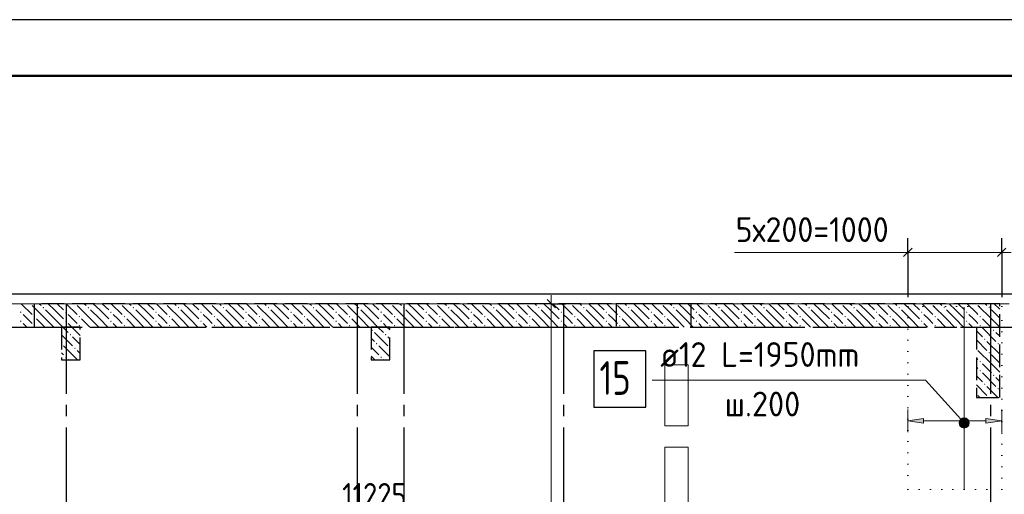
# Model space of a CAD drawing. Header units: millimetres. Extents: x 0 to 50400, y 0 to 35640.
# Tile 20 of 21: x 29720 to 40213, y 30579 to 35640. Entities that reach past the tile are written whole.
import ezdxf

# ---------------------------------------------------------------- set-up
doc = ezdxf.new("R2010")
doc.units = ezdxf.units.MM
for name, pattern in [('______2', [324, 240, -84]), ('______5', [1320, 960, -120, 120, -120]), ('______9', [120, 0, -120])]:
    doc.linetypes.add(name, pattern=pattern)
for name, color, linetype, lineweight in [('Standard', 7, 'Continuous', 25), ('ДОП Верх по Х', 7, 'Continuous', 25), ('ЖБ Перекрытие верхний уровень', 7, 'Continuous', 35), ('ЖБ Стена верхний уровень', 7, 'Continuous', 35), ('Общий01', 7, 'Continuous', 13), ('Позиционная метка номер позиции', 7, 'Continuous', 13), ('Размерная линия_ общее', 7, 'Continuous', 13), ('Тени', 7, 'Continuous', 13)]:
    doc.layers.add(name, color=color, linetype=linetype, lineweight=lineweight)
doc.layers.add('Оси', color=7, linetype='______5', true_color=0x656565)
doc.styles.add('ISOCPEUR', font='txt')

msp = doc.modelspace()

# ---------------------------------------------------------------- hatches: boundary and pattern name
at = {"layer": 'ДОП Верх по Х', "linetype": 'Continuous', "lineweight": 13, "transparency": 33554687}
msp.add_hatch(color=7, dxfattribs=at).paths.add_polyline_path([(39353, 31339), (39185, 31363), (39353, 31387)], flags=16)
msp.add_hatch(color=7, dxfattribs=at).paths.add_polyline_path([(40017, 31339), (40185, 31363), (40017, 31387)])
at = {"layer": 'ЖБ Стена верхний уровень', "linetype": 'Continuous', "lineweight": 18, "transparency": 33554687}
for points in [[(29724, 32521), (29732, 32529), (29739, 32521), (29732, 32513)], [(29830, 32612), (29828, 32610), (29825, 32612)], [(29964, 32569), (29972, 32577), (29979, 32569), (29972, 32561)], [(30204, 32521), (30212, 32529), (30219, 32521), (30212, 32513)], [(30310, 32612), (30308, 32610), (30305, 32612)], [(30444, 32569), (30452, 32577), (30459, 32569), (30452, 32561)], [(30684, 32521), (30692, 32529), (30699, 32521), (30692, 32513)], [(30790, 32612), (30788, 32610), (30785, 32612)], [(30924, 32569), (30932, 32577), (30939, 32569), (30932, 32561)], [(31164, 32521), (31172, 32529), (31179, 32521), (31172, 32513)], [(31270, 32612), (31268, 32610), (31265, 32612)], [(31404, 32569), (31412, 32577), (31419, 32569), (31412, 32561)], [(31644, 32521), (31652, 32529), (31659, 32521), (31652, 32513)], [(31750, 32612), (31748, 32610), (31745, 32612)], [(31884, 32569), (31892, 32577), (31899, 32569), (31892, 32561)], [(32124, 32521), (32132, 32529), (32139, 32521), (32132, 32513)], [(32230, 32612), (32228, 32610), (32225, 32612)], [(32364, 32569), (32372, 32577), (32379, 32569), (32372, 32561)], [(32604, 32521), (32612, 32529), (32619, 32521), (32612, 32513)], [(32710, 32612), (32708, 32610), (32705, 32612)], [(32844, 32569), (32852, 32577), (32859, 32569), (32852, 32561)], [(33084, 32521), (33092, 32529), (33099, 32521), (33092, 32513)], [(33190, 32612), (33188, 32610), (33185, 32612)], [(33324, 32569), (33332, 32577), (33339, 32569), (33332, 32561)], [(33564, 32521), (33572, 32529), (33579, 32521), (33572, 32513)], [(33670, 32612), (33668, 32610), (33665, 32612)], [(33804, 32569), (33812, 32577), (33819, 32569), (33812, 32561)], [(34044, 32521), (34052, 32529), (34059, 32521), (34052, 32513)], [(34150, 32612), (34148, 32610), (34145, 32612)], [(34284, 32569), (34292, 32577), (34299, 32569), (34292, 32561)], [(34524, 32521), (34532, 32529), (34539, 32521), (34532, 32513)], [(34630, 32612), (34628, 32610), (34625, 32612)], [(34764, 32569), (34772, 32577), (34779, 32569), (34772, 32561)], [(35004, 32521), (35012, 32529), (35019, 32521), (35012, 32513)], [(35110, 32612), (35108, 32610), (35105, 32612)], [(35244, 32569), (35252, 32577), (35259, 32569), (35252, 32561)], [(35484, 32521), (35492, 32529), (35499, 32521), (35492, 32513)], [(35590, 32612), (35588, 32610), (35585, 32612)], [(35724, 32569), (35732, 32577), (35739, 32569), (35732, 32561)], [(35964, 32521), (35972, 32529), (35979, 32521), (35972, 32513)], [(36070, 32612), (36068, 32610), (36065, 32612)], [(36204, 32569), (36212, 32577), (36219, 32569), (36212, 32561)], [(36444, 32521), (36452, 32529), (36459, 32521), (36452, 32513)], [(36550, 32612), (36548, 32610), (36545, 32612)], [(36684, 32569), (36692, 32577), (36699, 32569), (36692, 32561)], [(36924, 32521), (36932, 32529), (36939, 32521), (36932, 32513)], [(37030, 32612), (37028, 32610), (37025, 32612)], [(37164, 32569), (37172, 32577), (37179, 32569), (37172, 32561)], [(37404, 32521), (37412, 32529), (37419, 32521), (37412, 32513)], [(37510, 32612), (37508, 32610), (37505, 32612)], [(37644, 32569), (37652, 32577), (37659, 32569), (37652, 32561)], [(37884, 32521), (37892, 32529), (37899, 32521), (37892, 32513)], [(37990, 32612), (37988, 32610), (37985, 32612)], [(38124, 32569), (38132, 32577), (38139, 32569), (38132, 32561)], [(38364, 32521), (38372, 32529), (38379, 32521), (38372, 32513)], [(38470, 32612), (38468, 32610), (38465, 32612)], [(38604, 32569), (38612, 32577), (38619, 32569), (38612, 32561)], [(38844, 32521), (38852, 32529), (38859, 32521), (38852, 32513)], [(38950, 32612), (38948, 32610), (38945, 32612)], [(39084, 32569), (39092, 32577), (39099, 32569), (39092, 32561)], [(39324, 32521), (39332, 32529), (39339, 32521), (39332, 32513)], [(39430, 32612), (39428, 32610), (39425, 32612)], [(39564, 32569), (39572, 32577), (39579, 32569), (39572, 32561)], [(39804, 32521), (39812, 32529), (39819, 32521), (39812, 32513)], [(39910, 32612), (39908, 32610), (39905, 32612)], [(40044, 32569), (40052, 32577), (40059, 32569), (40052, 32561)], [(29724, 32425), (29732, 32433), (29739, 32425), (29732, 32417)], [(29868, 32473), (29876, 32481), (29883, 32473), (29876, 32466)], [(30204, 32425), (30212, 32433), (30219, 32425), (30212, 32417)], [(30348, 32473), (30356, 32481), (30363, 32473), (30356, 32466)], [(30684, 32425), (30692, 32433), (30699, 32425), (30692, 32417)], [(30828, 32473), (30836, 32481), (30843, 32473), (30836, 32466)], [(31164, 32425), (31172, 32433), (31179, 32425), (31172, 32417)], [(31308, 32473), (31316, 32481), (31323, 32473), (31316, 32466)], [(31644, 32425), (31652, 32433), (31659, 32425), (31652, 32417)], [(31788, 32473), (31796, 32481), (31803, 32473), (31796, 32466)], [(32124, 32425), (32132, 32433), (32139, 32425), (32132, 32417)], [(32268, 32473), (32276, 32481), (32283, 32473), (32276, 32466)], [(32604, 32425), (32612, 32433), (32619, 32425), (32612, 32417)], [(32748, 32473), (32756, 32481), (32763, 32473), (32756, 32466)], [(33084, 32425), (33092, 32433), (33099, 32425), (33092, 32417)], [(33228, 32473), (33236, 32481), (33243, 32473), (33236, 32466)], [(33564, 32425), (33572, 32433), (33579, 32425), (33572, 32417)], [(33708, 32473), (33716, 32481), (33723, 32473), (33716, 32466)], [(34044, 32425), (34052, 32433), (34059, 32425), (34052, 32417)], [(34188, 32473), (34196, 32481), (34203, 32473), (34196, 32466)], [(34524, 32425), (34532, 32433), (34539, 32425), (34532, 32417)], [(34668, 32473), (34676, 32481), (34683, 32473), (34676, 32466)], [(35004, 32425), (35012, 32433), (35019, 32425), (35012, 32417)], [(35148, 32473), (35156, 32481), (35163, 32473), (35156, 32466)], [(35484, 32425), (35492, 32433), (35499, 32425), (35492, 32417)], [(35628, 32473), (35636, 32481), (35643, 32473), (35636, 32466)], [(35964, 32425), (35972, 32433), (35979, 32425), (35972, 32417)], [(36108, 32473), (36116, 32481), (36123, 32473), (36116, 32466)], [(36444, 32425), (36452, 32433), (36459, 32425), (36452, 32417)], [(36588, 32473), (36596, 32481), (36603, 32473), (36596, 32466)], [(36924, 32425), (36932, 32433), (36939, 32425), (36932, 32417)], [(37068, 32473), (37076, 32481), (37083, 32473), (37076, 32466)], [(37404, 32425), (37412, 32433), (37419, 32425), (37412, 32417)], [(37548, 32473), (37556, 32481), (37563, 32473), (37556, 32466)], [(37884, 32425), (37892, 32433), (37899, 32425), (37892, 32417)], [(38028, 32473), (38036, 32481), (38043, 32473), (38036, 32466)], [(38364, 32425), (38372, 32433), (38379, 32425), (38372, 32417)], [(38508, 32473), (38516, 32481), (38523, 32473), (38516, 32466)], [(38844, 32425), (38852, 32433), (38859, 32425), (38852, 32417)], [(38988, 32473), (38996, 32481), (39003, 32473), (38996, 32466)], [(39324, 32425), (39332, 32433), (39339, 32425), (39332, 32417)], [(39468, 32473), (39476, 32481), (39483, 32473), (39476, 32466)], [(39804, 32425), (39812, 32433), (39819, 32425), (39812, 32417)], [(39948, 32473), (39956, 32481), (39963, 32473), (39956, 32466)], [(29868, 32377), (29876, 32385), (29883, 32377), (29876, 32370)], [(30348, 32377), (30356, 32385), (30363, 32377), (30356, 32370)], [(30828, 32377), (30836, 32385), (30843, 32377), (30836, 32370)], [(31308, 32377), (31316, 32385), (31323, 32377), (31316, 32370)], [(31788, 32377), (31796, 32385), (31803, 32377), (31796, 32370)], [(32268, 32377), (32276, 32385), (32283, 32377), (32276, 32370)], [(32748, 32377), (32756, 32385), (32763, 32377), (32756, 32370)], [(33228, 32377), (33236, 32385), (33243, 32377), (33236, 32370)], [(33468, 32329), (33476, 32337), (33483, 32329), (33476, 32321)], [(33708, 32377), (33716, 32385), (33723, 32377), (33716, 32370)], [(34188, 32377), (34196, 32385), (34203, 32377), (34196, 32370)], [(34668, 32377), (34676, 32385), (34683, 32377), (34676, 32370)], [(35148, 32377), (35156, 32385), (35163, 32377), (35156, 32370)], [(35628, 32377), (35636, 32385), (35643, 32377), (35636, 32370)], [(36108, 32377), (36116, 32385), (36123, 32377), (36116, 32370)], [(36588, 32377), (36596, 32385), (36603, 32377), (36596, 32370)], [(37068, 32377), (37076, 32385), (37083, 32377), (37076, 32370)], [(37548, 32377), (37556, 32385), (37563, 32377), (37556, 32370)], [(38028, 32377), (38036, 32385), (38043, 32377), (38036, 32370)], [(38508, 32377), (38516, 32385), (38523, 32377), (38516, 32370)], [(38988, 32377), (38996, 32385), (39003, 32377), (38996, 32370)], [(39468, 32377), (39476, 32385), (39483, 32377), (39476, 32370)], [(39948, 32377), (39956, 32385), (39963, 32377), (39956, 32370)], [(40092, 32329), (40100, 32337), (40107, 32329), (40100, 32321)], [(30252, 32281), (30260, 32289), (30267, 32281), (30260, 32273)], [(33612, 32281), (33620, 32289), (33627, 32281), (33620, 32273)], [(39996, 32233), (40004, 32241), (40011, 32233), (40004, 32226)], [(30165, 32192), (30171, 32185), (30165, 32179)], [(30300, 32137), (30308, 32145), (30315, 32137), (30308, 32130)], [(33516, 32185), (33524, 32193), (33531, 32185), (33524, 32177)], [(33660, 32137), (33665, 32143), (33665, 32132)], [(39915, 32138), (39915, 32137), (39915, 32137)], [(40140, 32185), (40148, 32193), (40155, 32185), (40148, 32177)], [(30204, 32041), (30212, 32049), (30219, 32041), (30212, 32033)], [(33564, 32041), (33572, 32049), (33579, 32041), (33572, 32033)], [(40044, 32089), (40052, 32097), (40059, 32089), (40052, 32081)], [(39948, 31993), (39956, 32001), (39963, 31993), (39956, 31986)], [(39948, 31897), (39956, 31905), (39963, 31897), (39956, 31890)], [(40092, 31849), (40100, 31857), (40107, 31849), (40100, 31841)], [(39996, 31753), (40004, 31761), (40011, 31753), (40004, 31746)], [(40140, 31705), (40148, 31713), (40155, 31705), (40148, 31697)], [(39915, 31658), (39915, 31657), (39915, 31657)], [(40047, 31612), (40052, 31617), (40056, 31612)]]:
    msp.add_hatch(color=7, dxfattribs=at).paths.add_polyline_path(points, flags=16)
at = {"layer": 'Позиционная метка номер позиции', "linetype": 'Continuous', "lineweight": 13, "transparency": 33554687}
for points in [[(39733, 31329), (39801, 31391), (39774, 31392)], [(39733, 31329), (39774, 31392), (39734, 31356)], [(39745, 31303), (39801, 31391), (39733, 31329)], [(39734, 31356), (39774, 31392), (39749, 31380)], [(39745, 31303), (39825, 31376), (39801, 31391)], [(39769, 31288), (39825, 31376), (39745, 31303)], [(39769, 31288), (39838, 31351), (39825, 31376)], [(39796, 31287), (39838, 31351), (39769, 31288)], [(39796, 31287), (39836, 31323), (39838, 31351)], [(39836, 31323), (39796, 31287), (39821, 31300)]]:
    msp.add_hatch(color=7, dxfattribs=at).paths.add_polyline_path(points)

# ---------------------------------------------------------------- linework, layer by layer
at = {"layer": 'Standard', "color": 7, "linetype": 'Continuous', "lineweight": 25, "transparency": 33554687}
msp.add_lwpolyline([(0, 0), (50400, 0), (50400, 35640), (0, 35640), (0, 0)], close=True, dxfattribs=at)
at = {"layer": 'Standard', "color": 7, "linetype": 'Continuous', "lineweight": 50, "transparency": 33554687}
msp.add_lwpolyline([(2400, 35040), (49800, 35040), (49800, 600), (2400, 600), (2400, 35040)], close=True, dxfattribs=at)
at = {"layer": 'Standard', "color": 254, "linetype": 'Continuous', "lineweight": -3, "true_color": 0xc4c4ff, "transparency": 33554687}
msp.add_lwpolyline([(7965, 10212), (40388, 10212), (40388, 32712), (7965, 32712), (7965, 10212)], dxfattribs=at)
at = {"layer": 'ДОП Верх по Х', "color": 7, "linetype": 'Continuous', "lineweight": 18, "transparency": 33554687}
msp.add_line((39785, 32576), (39785, 30638), dxfattribs=at)
at = {"layer": 'ДОП Верх по Х', "color": 251, "linetype": 'Continuous', "lineweight": 13, "true_color": 0x494949, "transparency": 33554687}
for p, q in [((39185, 31363), (39185, 31483)), ((40185, 31363), (40185, 31483)), ((39185, 31363), (39353, 31387)), ((39353, 31387), (39353, 31339)), ((40185, 31363), (40017, 31387)), ((40017, 31387), (40017, 31339)), ((39353, 31339), (39185, 31363)), ((39185, 31363), (39185, 31243)), ((39185, 31363), (39185, 31363)), ((39353, 31363), (40017, 31363)), ((40017, 31339), (40185, 31363)), ((40185, 31363), (40185, 31243)), ((40185, 31363), (40185, 31363))]:
    msp.add_line(p, q, dxfattribs=at)
at = {"layer": 'ДОП Верх по Х', "color": 7, "linetype": 'Continuous', "lineweight": 25, "transparency": 33554687}
msp.add_lwpolyline([(35839, 31508), (36391, 31508), (36391, 32108), (35839, 32108), (35839, 31508)], dxfattribs=at)
at = {"layer": 'ЖБ Перекрытие верхний уровень', "color": 7, "linetype": 'Continuous', "lineweight": 18, "transparency": 33554687}
for p, q in [((40265, 32612), (26895, 32612)), ((36845, 31961), (36595, 31961)), ((36595, 31961), (36595, 31311)), ((36845, 31311), (36845, 31961)), ((36595, 31311), (36845, 31311)), ((36845, 31081), (36595, 31081)), ((36595, 31081), (36595, 30431)), ((36845, 30431), (36845, 31081))]:
    msp.add_line(p, q, dxfattribs=at)
at = {"layer": 'ЖБ Стена верхний уровень', "color": 9, "linetype": 'Continuous', "lineweight": 18, "true_color": 0xc7c7c7, "transparency": 33554687}
for p, q in [((29736, 32612), (29852, 32497)), ((29996, 32449), (29852, 32593)), ((29928, 32612), (29948, 32593)), ((29996, 32545), (30092, 32449)), ((30092, 32545), (30024, 32612)), ((30092, 32545), (30188, 32449)), ((30120, 32612), (30188, 32545)), ((30216, 32612), (30332, 32497)), ((30476, 32449), (30332, 32593)), ((30408, 32612), (30428, 32593)), ((30476, 32545), (30572, 32449)), ((30572, 32545), (30504, 32612)), ((30572, 32545), (30668, 32449)), ((30600, 32612), (30668, 32545)), ((30696, 32612), (30812, 32497)), ((30956, 32449), (30812, 32593)), ((30888, 32612), (30908, 32593)), ((30956, 32545), (31052, 32449)), ((31052, 32545), (30984, 32612)), ((31052, 32545), (31148, 32449)), ((31080, 32612), (31148, 32545)), ((31176, 32612), (31292, 32497)), ((31436, 32449), (31292, 32593)), ((31368, 32612), (31388, 32593)), ((31436, 32545), (31532, 32449)), ((31532, 32545), (31464, 32612)), ((31532, 32545), (31628, 32449)), ((31560, 32612), (31628, 32545)), ((31656, 32612), (31772, 32497)), ((31916, 32449), (31772, 32593)), ((31848, 32612), (31868, 32593)), ((31916, 32545), (32012, 32449)), ((32012, 32545), (31944, 32612)), ((32012, 32545), (32108, 32449)), ((32040, 32612), (32108, 32545)), ((32136, 32612), (32252, 32497)), ((32396, 32449), (32252, 32593)), ((32328, 32612), (32348, 32593)), ((32396, 32545), (32492, 32449)), ((32492, 32545), (32424, 32612)), ((32492, 32545), (32588, 32449)), ((32520, 32612), (32588, 32545)), ((32616, 32612), (32732, 32497)), ((32876, 32449), (32732, 32593)), ((32808, 32612), (32828, 32593)), ((32876, 32545), (32972, 32449)), ((32972, 32545), (32904, 32612)), ((32972, 32545), (33068, 32449)), ((33000, 32612), (33068, 32545)), ((33096, 32612), (33212, 32497)), ((33356, 32449), (33212, 32593)), ((33288, 32612), (33308, 32593)), ((33356, 32545), (33452, 32449)), ((33452, 32545), (33384, 32612)), ((33452, 32545), (33548, 32449)), ((33480, 32612), (33548, 32545)), ((33576, 32612), (33692, 32497)), ((33836, 32449), (33692, 32593)), ((33768, 32612), (33788, 32593)), ((33836, 32545), (33932, 32449)), ((33932, 32545), (33864, 32612)), ((33932, 32545), (34028, 32449)), ((33960, 32612), (34028, 32545)), ((34056, 32612), (34172, 32497)), ((34316, 32449), (34172, 32593)), ((34248, 32612), (34268, 32593)), ((34316, 32545), (34412, 32449)), ((34412, 32545), (34344, 32612)), ((34412, 32545), (34508, 32449)), ((34440, 32612), (34508, 32545)), ((34536, 32612), (34652, 32497)), ((34796, 32449), (34652, 32593)), ((34728, 32612), (34748, 32593)), ((34796, 32545), (34892, 32449)), ((34892, 32545), (34824, 32612)), ((34892, 32545), (34988, 32449)), ((34920, 32612), (34988, 32545)), ((35016, 32612), (35132, 32497)), ((35276, 32449), (35132, 32593)), ((35208, 32612), (35228, 32593)), ((35276, 32545), (35372, 32449)), ((35372, 32545), (35304, 32612)), ((35372, 32545), (35468, 32449)), ((35400, 32612), (35468, 32545)), ((35496, 32612), (35612, 32497)), ((35756, 32449), (35612, 32593)), ((35688, 32612), (35708, 32593)), ((35756, 32545), (35852, 32449)), ((35852, 32545), (35784, 32612)), ((35852, 32545), (35948, 32449)), ((35880, 32612), (35948, 32545)), ((35976, 32612), (36092, 32497)), ((36236, 32449), (36092, 32593)), ((36168, 32612), (36188, 32593)), ((36236, 32545), (36332, 32449)), ((36332, 32545), (36264, 32612)), ((36332, 32545), (36428, 32449)), ((36360, 32612), (36428, 32545)), ((36456, 32612), (36572, 32497)), ((36716, 32449), (36572, 32593)), ((36648, 32612), (36668, 32593)), ((36716, 32545), (36812, 32449)), ((36812, 32545), (36744, 32612)), ((36812, 32545), (36908, 32449)), ((36840, 32612), (36908, 32545)), ((36936, 32612), (37052, 32497)), ((37196, 32449), (37052, 32593)), ((37128, 32612), (37148, 32593)), ((37196, 32545), (37292, 32449)), ((37292, 32545), (37224, 32612)), ((37292, 32545), (37388, 32449)), ((37320, 32612), (37388, 32545)), ((37416, 32612), (37532, 32497)), ((37676, 32449), (37532, 32593)), ((37608, 32612), (37628, 32593)), ((37676, 32545), (37772, 32449)), ((37772, 32545), (37704, 32612)), ((37772, 32545), (37868, 32449)), ((37800, 32612), (37868, 32545)), ((37896, 32612), (38012, 32497)), ((38156, 32449), (38012, 32593)), ((38088, 32612), (38108, 32593)), ((38156, 32545), (38252, 32449)), ((38252, 32545), (38184, 32612)), ((38252, 32545), (38348, 32449)), ((38280, 32612), (38348, 32545)), ((38376, 32612), (38492, 32497)), ((38636, 32449), (38492, 32593)), ((38568, 32612), (38588, 32593)), ((38636, 32545), (38732, 32449)), ((38732, 32545), (38664, 32612)), ((38732, 32545), (38828, 32449)), ((38760, 32612), (38828, 32545)), ((38856, 32612), (38972, 32497)), ((39116, 32449), (38972, 32593)), ((39048, 32612), (39068, 32593)), ((39116, 32545), (39212, 32449)), ((39212, 32545), (39144, 32612)), ((39212, 32545), (39308, 32449)), ((39240, 32612), (39308, 32545)), ((39336, 32612), (39452, 32497)), ((39596, 32449), (39452, 32593)), ((39528, 32612), (39548, 32593)), ((39596, 32545), (39692, 32449)), ((39692, 32545), (39624, 32612)), ((39692, 32545), (39788, 32449)), ((39720, 32612), (39788, 32545)), ((39816, 32612), (39915, 32514)), ((40076, 32449), (39932, 32593)), ((40008, 32612), (40028, 32593)), ((40076, 32545), (40165, 32456)), ((40165, 32552), (40104, 32612)), ((29804, 32449), (29756, 32497)), ((29852, 32401), (29804, 32449)), ((29900, 32449), (29987, 32362)), ((29996, 32449), (30082, 32362)), ((30092, 32449), (30178, 32362)), ((30284, 32449), (30236, 32497)), ((30332, 32401), (30284, 32449)), ((30380, 32449), (30467, 32362)), ((30476, 32449), (30562, 32362)), ((30572, 32449), (30658, 32362)), ((30764, 32449), (30716, 32497)), ((30812, 32401), (30764, 32449)), ((30860, 32449), (30947, 32362)), ((30956, 32449), (31042, 32362)), ((31052, 32449), (31138, 32362)), ((31244, 32449), (31196, 32497)), ((31292, 32401), (31244, 32449)), ((31340, 32449), (31426, 32362)), ((31436, 32449), (31522, 32362)), ((31532, 32449), (31618, 32362)), ((31724, 32449), (31676, 32497)), ((31772, 32401), (31724, 32449)), ((31820, 32449), (31906, 32362)), ((31916, 32449), (32002, 32362)), ((32012, 32449), (32098, 32362)), ((32204, 32449), (32156, 32497)), ((32252, 32401), (32204, 32449)), ((32300, 32449), (32386, 32362)), ((32396, 32449), (32482, 32362)), ((32492, 32449), (32578, 32362)), ((32684, 32449), (32636, 32497)), ((32732, 32401), (32684, 32449)), ((32780, 32449), (32866, 32362)), ((32876, 32449), (32962, 32362)), ((32972, 32449), (33058, 32362)), ((33164, 32449), (33116, 32497)), ((33212, 32401), (33164, 32449)), ((33260, 32449), (33346, 32362)), ((33356, 32449), (33442, 32362)), ((33452, 32449), (33538, 32362)), ((33644, 32449), (33596, 32497)), ((33692, 32401), (33644, 32449)), ((33740, 32449), (33826, 32362)), ((33836, 32449), (33922, 32362)), ((33932, 32449), (34018, 32362)), ((34124, 32449), (34076, 32497)), ((34172, 32401), (34124, 32449)), ((34220, 32449), (34306, 32362)), ((34316, 32449), (34402, 32362)), ((34412, 32449), (34498, 32362)), ((34604, 32449), (34556, 32497)), ((34652, 32401), (34604, 32449)), ((34700, 32449), (34786, 32362)), ((34796, 32449), (34882, 32362)), ((34892, 32449), (34978, 32362)), ((35084, 32449), (35036, 32497)), ((35132, 32401), (35084, 32449)), ((35180, 32449), (35266, 32362)), ((35276, 32449), (35362, 32362)), ((35372, 32449), (35458, 32362)), ((35564, 32449), (35516, 32497)), ((35612, 32401), (35564, 32449)), ((35660, 32449), (35746, 32362)), ((35756, 32449), (35842, 32362)), ((35852, 32449), (35938, 32362)), ((36044, 32449), (35996, 32497)), ((36092, 32401), (36044, 32449)), ((36140, 32449), (36226, 32362)), ((36236, 32449), (36322, 32362)), ((36332, 32449), (36418, 32362)), ((36524, 32449), (36476, 32497)), ((36572, 32401), (36524, 32449)), ((36620, 32449), (36706, 32362)), ((36716, 32449), (36802, 32362)), ((36812, 32449), (36898, 32362)), ((37004, 32449), (36956, 32497)), ((37052, 32401), (37004, 32449)), ((37100, 32449), (37186, 32362)), ((37196, 32449), (37282, 32362)), ((37292, 32449), (37378, 32362)), ((37484, 32449), (37436, 32497)), ((37532, 32401), (37484, 32449)), ((37580, 32449), (37666, 32362)), ((37676, 32449), (37762, 32362)), ((37772, 32449), (37858, 32362)), ((37964, 32449), (37916, 32497)), ((38012, 32401), (37964, 32449)), ((38060, 32449), (38146, 32362)), ((38156, 32449), (38242, 32362)), ((38252, 32449), (38338, 32362)), ((38444, 32449), (38396, 32497)), ((38492, 32401), (38444, 32449)), ((38540, 32449), (38626, 32362)), ((38636, 32449), (38722, 32362)), ((38732, 32449), (38818, 32362)), ((38924, 32449), (38876, 32497)), ((38972, 32401), (38924, 32449)), ((39020, 32449), (39106, 32362)), ((39116, 32449), (39202, 32362)), ((39212, 32449), (39298, 32362)), ((39404, 32449), (39356, 32497)), ((39452, 32401), (39404, 32449)), ((39500, 32449), (39586, 32362)), ((39596, 32449), (39682, 32362)), ((39692, 32449), (39778, 32362)), ((39884, 32449), (39836, 32497)), ((39915, 32418), (39884, 32449)), ((39915, 32514), (39932, 32497)), ((39980, 32449), (40076, 32353)), ((40076, 32449), (40165, 32360)), ((29756, 32401), (29794, 32362)), ((30178, 32362), (30236, 32305)), ((30236, 32401), (30274, 32362)), ((30274, 32362), (30365, 32272)), ((30716, 32401), (30754, 32362)), ((31196, 32401), (31234, 32362)), ((31676, 32401), (31714, 32362)), ((32156, 32401), (32194, 32362)), ((32636, 32401), (32674, 32362)), ((33116, 32401), (33154, 32362)), ((33538, 32362), (33596, 32305)), ((33596, 32401), (33634, 32362)), ((33634, 32362), (33665, 32332)), ((34076, 32401), (34114, 32362)), ((34556, 32401), (34594, 32362)), ((35036, 32401), (35074, 32362)), ((35516, 32401), (35554, 32362)), ((35996, 32401), (36034, 32362)), ((36476, 32401), (36514, 32362)), ((36956, 32401), (36994, 32362)), ((37436, 32401), (37474, 32362)), ((37916, 32401), (37954, 32362)), ((38396, 32401), (38434, 32362)), ((38876, 32401), (38914, 32362)), ((39356, 32401), (39394, 32362)), ((39836, 32401), (39874, 32362)), ((39932, 32401), (39915, 32418)), ((39915, 32322), (39980, 32257)), ((39980, 32353), (40124, 32209)), ((30165, 32280), (30284, 32161)), ((30284, 32257), (30365, 32176)), ((33500, 32209), (33465, 32244)), ((33500, 32305), (33644, 32161)), ((33644, 32257), (33665, 32236)), ((39915, 32226), (40028, 32113)), ((40165, 32264), (40124, 32305)), ((30188, 32161), (30332, 32017)), ((30365, 32080), (30332, 32113)), ((33465, 32148), (33548, 32065)), ((33548, 32161), (33665, 32044)), ((40076, 31969), (39932, 32113)), ((40165, 32072), (40028, 32209)), ((30165, 32088), (30188, 32065)), ((30240, 32012), (30236, 32017)), ((33465, 32052), (33504, 32012)), ((33600, 32012), (33596, 32017)), ((39915, 32034), (39932, 32017)), ((40076, 32065), (40165, 31976)), ((39932, 31921), (39915, 31938)), ((39980, 31969), (40076, 31873)), ((40076, 31969), (40165, 31880)), ((39915, 31842), (39980, 31777)), ((39980, 31873), (40124, 31729)), ((40165, 31784), (40124, 31825)), ((39915, 31746), (40028, 31633)), ((40144, 31612), (40028, 31729)), ((39952, 31612), (39932, 31633))]:
    msp.add_line(p, q, dxfattribs=at)
at = {"layer": 'ЖБ Стена верхний уровень', "color": 251, "linetype": '______2', "lineweight": -3, "true_color": 0x656565, "transparency": 33554687}
for p, q in [((29878, 32362), (29878, 32612)), ((39915, 32612), (29878, 32612)), ((36875, 32612), (36075, 32612)), ((36075, 32612), (36075, 32362)), ((36875, 32362), (36875, 32612)), ((40165, 32612), (39915, 32612)), ((40165, 31612), (40165, 32612)), ((27878, 32362), (36075, 32362)), ((29553, 32362), (29878, 32362)), ((30365, 32362), (30165, 32362)), ((30165, 32362), (30165, 32012)), ((30365, 32012), (30365, 32362)), ((33665, 32362), (33465, 32362)), ((33465, 32362), (33465, 32012)), ((33665, 32012), (33665, 32362)), ((36875, 32362), (39915, 32362)), ((39915, 32362), (39915, 31612)), ((30165, 32012), (30365, 32012)), ((33465, 32012), (33665, 32012)), ((39915, 31612), (40165, 31612))]:
    msp.add_line(p, q, dxfattribs=at)
at = {"layer": 'Общий01', "color": 7, "linetype": 'Continuous', "lineweight": 13, "transparency": 33554687}
msp.add_line((39585, 33159), (37337, 33159), dxfattribs=at)
at = {"layer": 'Оси', "color": 8, "linetype": '______5', "lineweight": -3, "transparency": 33554687}
for p, q in [((30215, 32612), (30215, 8317)), ((33315, 32612), (33315, 8317)), ((33815, 32612), (33815, 8317)), ((35515, 32612), (35515, 8317)), ((40065, 32612), (40065, 8317)), ((8065, 32362), (42963, 32362))]:
    msp.add_line(p, q, dxfattribs=at)
at = {"layer": 'Позиционная метка номер позиции', "color": 7, "linetype": 'Continuous', "lineweight": 13, "transparency": 33554687}
for p, q in [((39749, 31380), (39749, 31380)), ((39825, 31376), (39825, 31376)), ((39745, 31303), (39745, 31303)), ((39821, 31300), (39821, 31300))]:
    msp.add_line(p, q, dxfattribs=at)
msp.add_lwpolyline([(39785, 31340), (39372, 31797), (36460, 31797)], dxfattribs=at)
msp.add_circle((39785, 31340), 54, dxfattribs=at)
at = {"layer": 'Размерная линия_ общее', "color": 7, "linetype": 'Continuous', "lineweight": -3, "transparency": 33554687}
for p, q in [((39185, 33159), (39185, 33309)), ((40185, 33159), (40185, 33309)), ((39185, 33159), (39185, 33009)), ((39185, 33159), (39185, 32682)), ((40185, 33159), (40185, 33009)), ((40185, 33159), (40185, 32682)), ((35385, 32612), (34851, 32612)), ((35385, 32612), (35235, 32612)), ((35385, 32612), (35535, 32612))]:
    msp.add_line(p, q, dxfattribs=at)
at = {"layer": 'Размерная линия_ общее', "color": 7, "linetype": 'Continuous', "lineweight": 13, "transparency": 33554687}
for p, q in [((39185, 33159), (39095, 33159)), ((39185, 33159), (40185, 33159)), ((40185, 33159), (40285, 33159)), ((35385, 32612), (35385, 32702)), ((35385, 26952), (35385, 32612))]:
    msp.add_line(p, q, dxfattribs=at)
at = {"layer": 'Размерная линия_ общее', "color": 7, "linetype": 'Continuous', "lineweight": 25, "transparency": 33554687}
for p, q in [((39140, 33114), (39230, 33204)), ((40140, 33114), (40230, 33204)), ((35430, 32567), (35340, 32657))]:
    msp.add_line(p, q, dxfattribs=at)
at = {"layer": 'Тени', "color": 7, "linetype": '______9', "lineweight": 13, "transparency": 33554687}
for p, q in [((40185, 32582), (39185, 32582)), ((39185, 32582), (39185, 30632)), ((40185, 30632), (40185, 32582)), ((39185, 30632), (40185, 30632))]:
    msp.add_line(p, q, dxfattribs=at)

# ---------------------------------------------------------------- texts
at = {"layer": 'ДОП Верх по Х', "color": 7, "linetype": 'Continuous', "lineweight": 13, "transparency": 33554687, "attachment_point": 7, "style": 'ISOCPEUR'}
for s, insert, char_height, width in [('\\W0.94;ø12 L=1950mm ', (36546, 31938), 264, 2525.26), ('\\W0.75;15', (35899, 31640), 360, 566.74), ('\\W0.95;ш.200 ', (37232, 31410), 264, 1154.56)]:
    msp.add_mtext(s, dxfattribs=dict(at, insert=insert, char_height=char_height, width=width))
at = {"layer": 'Размерная линия_ общее', "color": 7, "linetype": 'Continuous', "lineweight": 25, "transparency": 33554687, "char_height": 264, "attachment_point": 7, "style": 'ISOCPEUR'}
for s, insert, width in [('\\W0.94;5х200=1000', (37349, 33270), 1918.46), ('\\W0.84;11225', (33157, 30436), 928.5)]:
    msp.add_mtext(s, dxfattribs=dict(at, insert=insert, width=width))

doc.saveas('drawing.dxf')
